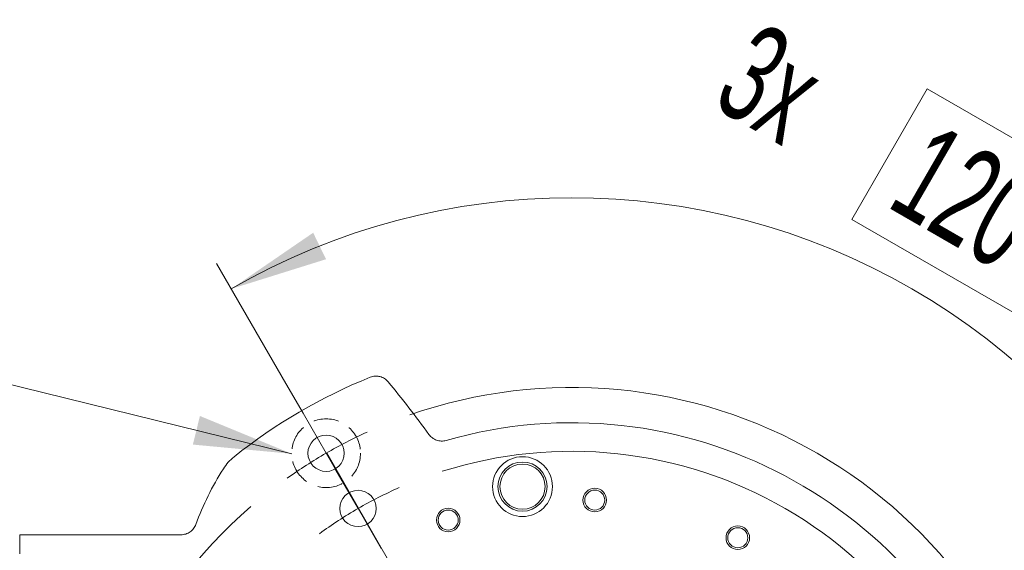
# Model space of a CAD drawing. Header units: millimetres. Extents: x 0 to 8410, y 0 to 5940.
# Tile 132 of 256: x 4817 to 5319, y 1254 to 1525. Entities that reach past the tile are written whole.
import ezdxf

# ---------------------------------------------------------------- set-up
doc = ezdxf.new("R2010")
doc.units = ezdxf.units.MM
doc.header["$LTSCALE"] = 10
doc.linetypes.add('HIDDEN', pattern=[1.905, 1.27, -0.635])
doc.styles.add('SLDTEXTSTYLE0', font='TXT', dxfattribs={"width": 0.605})
doc.dimstyles.new('SLDDIMSTYLE7', dxfattribs={"dimtxt": 50, "dimasz": 50, "dimexe": 0, "dimexo": 0.0625, "dimgap": -12.5, "dimtad": 1, "dimtoh": 1, "dimdec": 4, "dimlfac": 10, "dimzin": 12, "dimdsep": 46, "dimtxsty": 'SLDTEXTSTYLE0', "dimsah": 1, "dimcen": 0.09, "dimadec": 1, "dimazin": 0, "dimtfac": 1, "dimtofl": 0, "dimtmove": 0, "dimatfit": 3, "dimfxl": 1, "dimfrac": 2, "dimtolj": 1, "dimtzin": 12, "dimarcsym": 0})
doc.dimstyles.new('SLDDIMSTYLE8', dxfattribs={"dimtxt": 50, "dimasz": 50, "dimexe": 0, "dimexo": 0.0625, "dimgap": -12.5, "dimtad": 0, "dimtih": 1, "dimtoh": 1, "dimdec": 1, "dimrnd": 1e-09, "dimzin": 12, "dimdsep": 46, "dimtxsty": 'SLDTEXTSTYLE0', "dimblk1": 'NONE', "dimsah": 1, "dimcen": 0, "dimadec": 0, "dimazin": 0, "dimtfac": 1, "dimtmove": 0, "dimatfit": 3, "dimldrblk": 'NONE', "dimfxl": 1, "dimfrac": 2, "dimtolj": 1, "dimtzin": 12, "dimarcsym": 0})

# ---------------------------------------------------------------- blocks, each defined once
blk = doc.blocks.new('*D34')
at = {"color": 7, "linetype": 'Continuous', "lineweight": 0}
for p, q in [((5279.46, 1489.4), (5241.11, 1422.97)), ((5435.55, 1399.28), (5279.46, 1489.4)), ((5241.11, 1422.97), (5397.2, 1332.85)), ((4952.94, 1339.42), (4917.64, 1400.56)), ((5397.2, 1332.85), (5435.55, 1399.28)), ((5381.19, 1087.41), (5460.04, 1087.41))]:
    blk.add_line(p, q, dxfattribs=at)
blk.add_arc((5098.44, 1087.41), 346.59, 0, 120, dxfattribs=at)
for points in [[(4925.14, 1387.57), (4973.4, 1402.66), (4966.85, 1416.15)], [(5445.04, 1087.41), (5448.94, 1137.82), (5433.98, 1136.74)]]:
    blk.add_solid(points, dxfattribs=at)
at = {"color": 7, "linetype": 'Continuous', "lineweight": 0, "char_height": 50, "attachment_point": 1, "rotation": 330, "style": 'SLDTEXTSTYLE0'}
for s, insert in [('3x ', (5193.97, 1524.61)), (' 120° ', (5273.34, 1478.78))]:
    blk.add_mtext(s, dxfattribs=dict(at, insert=insert))
blk = doc.blocks.new('*D36')
at = {"color": 7, "linetype": 'Continuous', "lineweight": 0}
for p, q in [((4973.74, 1304.08), (5223.15, 870.73)), ((5223.15, 870.73), (5318.9, 704.35)), ((5363.62, 796.4), (5363.62, 719.7)), ((5585.38, 796.4), (5363.62, 796.4)), ((5585.38, 719.7), (5585.38, 796.4)), ((5363.62, 719.7), (5585.38, 719.7)), ((5318.9, 704.35), (5601.19, 704.35))]:
    blk.add_line(p, q, dxfattribs=at)
blk.add_solid([(5223.15, 870.73), (5241.59, 823.65), (5254.59, 831.14)], dxfattribs=at)
at = {"color": 7, "linetype": 'Continuous', "lineweight": 0, "char_height": 50, "attachment_point": 1, "style": 'SLDTEXTSTYLE0'}
for s, insert in [('%%c', (5359.78, 784.15)), (' 500 ', (5432.66, 784.15))]:
    blk.add_mtext(s, dxfattribs=dict(at, insert=insert))
blk = doc.blocks.new('_NONE')
blk = doc.blocks.new('SW_CENTERMARKSYMBOL_0')
at = {"color": 0, "linetype": 'Continuous', "lineweight": 0}
for p, q in [((-11.75, 20.35), (-20.5, 35.51)), ((0, 0), (-11.75, 20.35)), ((0, 0), (11.75, -20.35)), ((16.25, -28.15), (4.5, -7.79)), ((16.25, -28.15), (28, -48.5))]:
    blk.add_line(p, q, dxfattribs=at)
for radius, start, end in [(250, 10.7716, 109.2284), (250, 114.6142, 120), (250, 120, 125.3858), (217.5, 12.3812, 107.6188), (217.5, 113.8094, 120), (250, 130.7716, 229.2284), (217.5, 120, 126.1906)]:
    blk.add_arc((125, -216.51), radius, start, end, dxfattribs=at)

msp = doc.modelspace()

# ---------------------------------------------------------------- linework, layer by layer
at = {"color": 7, "linetype": 'Continuous', "lineweight": 0}
for p, q in [((4592.961147, 1393.122595), (4955.943769, 1303.61193)), ((4899.595732, 1262.407593), (4817.441175, 1262.407593)), ((4817.441175, 1262.407593), (4817.441175, 1254.560672)), ((4817.441175, 1252.631299), (4817.441175, 1254.560672))]:
    msp.add_line(p, q, dxfattribs=at)
at = {"color": 7, "linetype": 'HIDDEN', "lineweight": 0}
msp.add_circle((4973.441163, 1303.913947), 17.5, dxfattribs=at)
at = {"color": 7, "linetype": 'Continuous', "lineweight": 0}
for centre, radius in [((4973.441163, 1303.913947), 9.25), ((5073.441163, 1286.907596), 15.235835), ((5073.441163, 1286.907596), 12.5), ((5073.441163, 1286.907596), 11.5), ((4989.691163, 1275.768122), 9.25), ((5110.223531, 1280.047612), 6), ((5110.223531, 1280.047612), 5.1), ((5035.606509, 1269.892681), 6), ((5035.606509, 1269.892681), 5.1), ((5183.046794, 1260.874847), 6), ((5183.046794, 1260.874847), 5.1)]:
    msp.add_circle(centre, radius, dxfattribs=at)
for centre, radius, start, end in [((5098.441163, 1087.407596), 275, 111.89758639, 128.67281892), ((4620.456128, 1020.693642), 500, 35.83511859, 39.72722386), ((5098.441163, 1087.407596), 232, 18.27405749, 106.00143472), ((5047.803116, 1215.669082), 150, 147.62697524, 159.73266206)]:
    msp.add_arc(centre, radius, start, end, dxfattribs=at)
for points, knots in [([(5005.004108, 1340.260303), (5004.46345, 1340.9109), (5003.836368, 1341.460713), (5002.767308, 1342.135659), (5002.39355, 1342.331917), (5001.626798, 1342.661022), (5001.231623, 1342.795276), (5000.620782, 1342.950238), (5000.413256, 1342.994231), (4999.998449, 1343.065104), (4999.790762, 1343.092164), (4999.16687, 1343.148783), (4998.749837, 1343.153928), (4997.913542, 1343.098374), (4997.492649, 1343.036815), (4996.673754, 1342.849903), (4996.27272, 1342.724631), (4995.880272, 1342.566887)], [0, 0, 0, 0, 0.25, 0.25, 0.375, 0.375, 0.5, 0.5, 0.5625, 0.5625, 0.625, 0.625, 0.75, 0.75, 0.875, 0.875, 1, 1, 1, 1]), ([(5034.487712, 1310.418708), (5033.697251, 1310.192026), (5032.892911, 1310.090218), (5031.665853, 1310.122365), (5031.256598, 1310.164881), (5030.458103, 1310.309857), (5030.065778, 1310.412343), (5029.295158, 1310.678125), (5028.915706, 1310.84265), (5028.196594, 1311.222295), (5027.853601, 1311.438287), (5027.200694, 1311.922535), (5026.888862, 1312.192984), (5026.313705, 1312.775497), (5026.049408, 1313.087657), (5025.80869, 1313.420989)], [0, 0, 0, 0, 0.25, 0.25, 0.375, 0.375, 0.5, 0.5, 0.625, 0.625, 0.75, 0.75, 0.875, 0.875, 1, 1, 1, 1]), ([(4907.090133, 1267.629223), (4906.807044, 1266.862593), (4906.416378, 1266.157891), (4905.671249, 1265.192438), (4905.397168, 1264.888704), (4904.813054, 1264.332407), (4904.501144, 1264.077308), (4903.837147, 1263.613761), (4903.483056, 1263.40487), (4902.757492, 1263.048301), (4902.383535, 1262.89853), (4901.613356, 1262.6558), (4901.214262, 1262.562532), (4900.409757, 1262.438722), (4900.004341, 1262.407596), (4899.595725, 1262.407596)], [0, 0, 0, 0, 0.25, 0.25, 0.375, 0.375, 0.5, 0.5, 0.625, 0.625, 0.75, 0.75, 0.875, 0.875, 1, 1, 1, 1])]:
    msp.add_open_spline(points, degree=3, knots=knots, dxfattribs=at)
msp.add_open_spline([(4921.116101, 1295.983465), (4921.859913, 1297.156746), (4923.521421, 1299.347562), (4925.51669, 1301.239438), (4926.601267, 1302.107503)], degree=3, dxfattribs=at)
msp.add_solid([(4955.943769, 1303.61193), (4909.19372, 1322.865057), (4905.60234, 1308.301335)], dxfattribs=at)

# ---------------------------------------------------------------- block references
msp.add_blockref('SW_CENTERMARKSYMBOL_0', (4973.441163, 1303.913947), dxfattribs=at)

# ---------------------------------------------------------------- dimensions: what is measured, and where the dimension line sits
dim = msp.add_angular_dim_2l(base=(5271.738522, 1387.567426), line1=((4993.941163, 1268.406906), (4952.941163, 1339.420989)), line2=((5315.691163, 1087.407596), (5381.191163, 1087.407596)), text='3x <>', dimstyle='SLDDIMSTYLE7', dxfattribs=at)
dim.commit()
dim.dimension.update_dxf_attribs({"geometry": '*D34', "text_midpoint": (5271.738522, 1387.567426), "dimtype": 162})
dim = msp.add_diameter_dim_2p(p1=(4973.736935, 1304.084442), p2=(5223.145391, 870.73075), dimstyle='SLDDIMSTYLE8', dxfattribs=at)
dim.commit()
dim.dimension.update_dxf_attribs({"geometry": '*D36', "text_midpoint": (5472.543913, 758.049706), "dimtype": 163})

doc.saveas('drawing.dxf')
